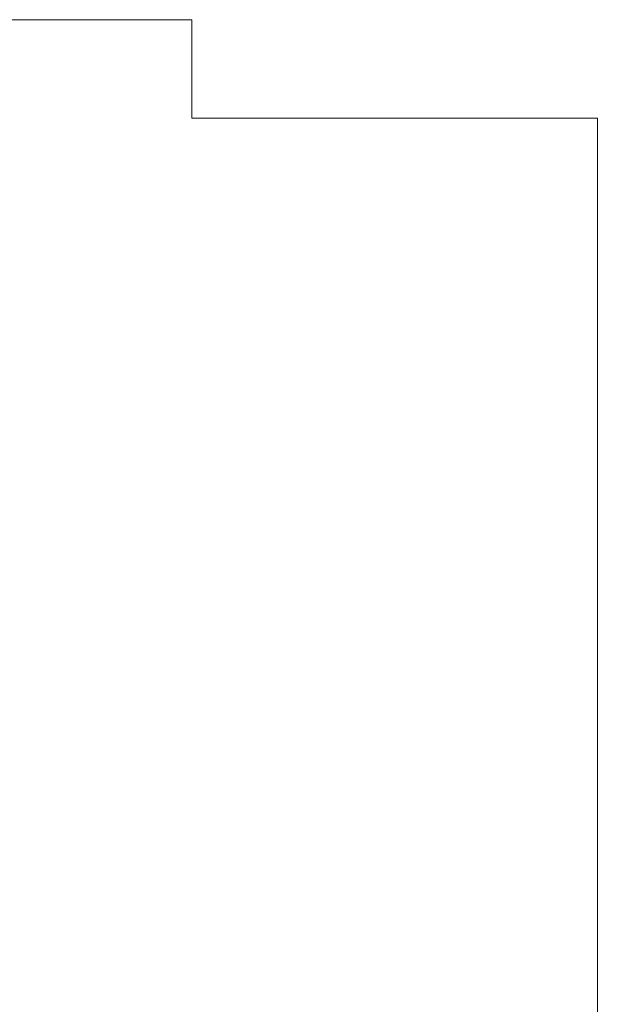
# Model space of a CAD drawing. Extents: x -10 to 131, y -10 to 22.
# Tile 10 of 11: x 15 to 21, y 1 to 11. Entities that reach past the tile are written whole.
import ezdxf

# ---------------------------------------------------------------- set-up
doc = ezdxf.new("R2010")
doc.units = 0
doc.header["$MEASUREMENT"] = 0
doc.layers.add('B_ANNO_NOPLOT', color=47, linetype='Continuous', lineweight=18, plot=False)

# ---------------------------------------------------------------- blocks, each defined once
blk = doc.blocks.new('*U98')
at = {"layer": 'B_ANNO_NOPLOT', "flags": 128}
blk.add_lwpolyline([(0, 0), (0, 20.9997), (26.9935, 20.9997), (26.9935, 19.9043), (31.4995, 19.9043), (31.4995, 3.3749), (26.3805, 3.3749), (26.3805, 0)], close=True, dxfattribs=at)
blk = doc.blocks.new('*U246')
at = {"layer": 'B_ANNO_NOPLOT', "flags": 128}
blk.add_lwpolyline([(0, 0), (0, 20.9997), (26.9935, 20.9997), (26.9935, 19.9043), (31.4995, 19.9043), (31.4995, 3.3749), (26.3805, 3.3749), (26.3805, 0)], close=True, dxfattribs=at)

msp = doc.modelspace()

# ---------------------------------------------------------------- block references
msp.add_blockref('*U98', (-10.309, -9.534))

# ---------------------------------------------------------------- next in the draw order: block references
msp.add_blockref('*U246', (-10.309, -9.534))

doc.saveas('drawing.dxf')
